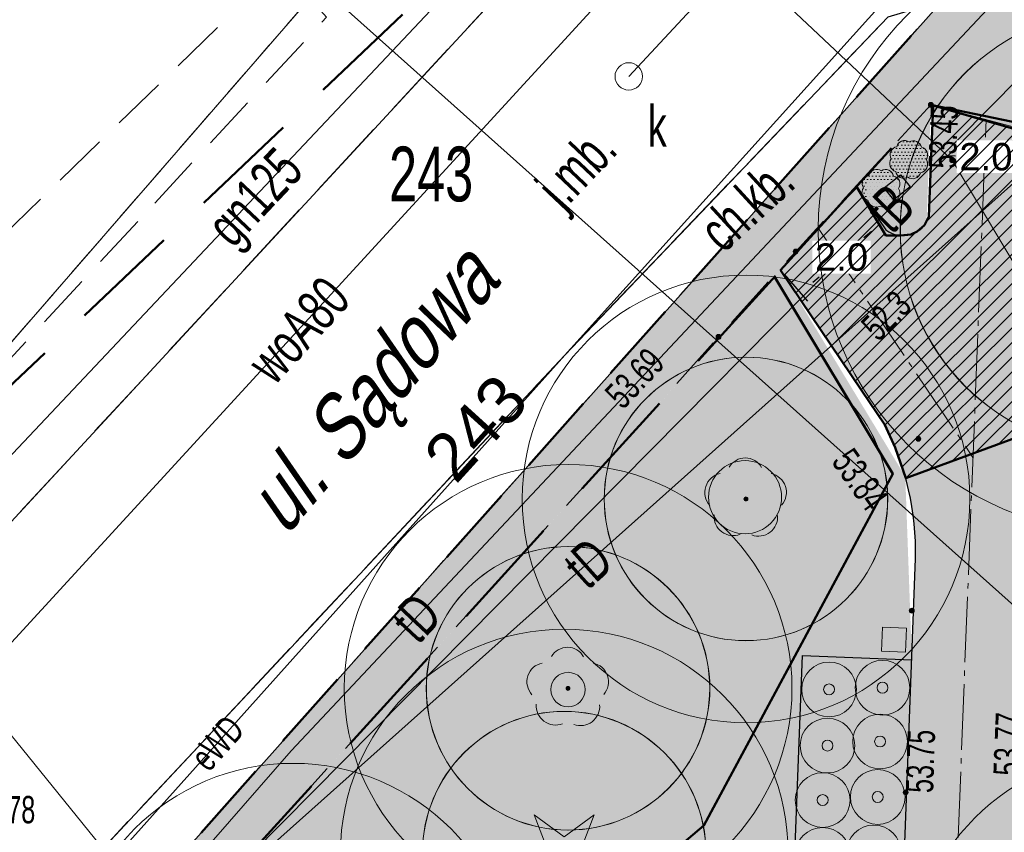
# Model space of a CAD drawing. Header units: metres. Extents: x 5507792 to 5507956, y 5948884 to 5948992.
# Tile 7 of 24: x 5507883 to 5507901, y 5948953 to 5948968. Entities that reach past the tile are written whole.
import ezdxf
from ezdxf.enums import TextEntityAlignment as Align

# ---------------------------------------------------------------- set-up
doc = ezdxf.new("R2010")
doc.units = ezdxf.units.M
for name, pattern in [('2', [0.9, 0.6, -0.3]), ('ACAD_ISO04W100', [30, 24, -3, 0, -3]), ('L_0_02', [0]), ('L_0_03', [1, 0.5, -0.5]), ('L_0_04', [1.5, 1, -0.5]), ('L_0_06', [2, 1.5, -0.5]), ('L_0_0C', [3, 2, -1])]:
    doc.linetypes.add(name, pattern=pattern)
doc.layers.get('0').update_dxf_attribs({"linetype": 'CONTINUOUS', "lineweight": 18})
doc.layers.add('0_legenda', color=7, linetype='CONTINUOUS', lineweight=5, true_color=0x000000)
for name, color, linetype, lineweight in [('1_granice_dzialek', 1, 'CONTINUOUS', 5), ('1_mala_arch', 5, 'CONTINUOUS', 5), ('1_nawierzchnie', 253, 'CONTINUOUS', 5), ('1_roslinnosc', 102, 'CONTINUOUS', 5), ('2_nawierzchnie_projektowane', 14, 'CONTINUOUS', 30), ('3_mala_arch', 18, 'CONTINUOUS', 5), ('3_rosliny_projektowane', 102, 'CONTINUOUS', 20), ('EGB_DzialkaEwidencyjna', 7, 'L_0_02', 18), ('EGB_KonturUzytkuGruntowego', 96, 'L_0_03', 18), ('GES_PrzewodElektroenergetyczny', 1, 'CONTINUOUS', 18), ('GES_PrzewodGazowy', 52, 'CONTINUOUS', 18), ('GES_PrzewodKanalizacyjny', 36, 'CONTINUOUS', 18), ('GES_PrzewodTelekomunikacyjny', 30, 'CONTINUOUS', 18), ('GES_PrzewodWodociagowy', 5, 'CONTINUOUS', 18), ('GES_Rzedna', 7, 'CONTINUOUS', 18), ('GES_UrzadzeniaSiecKanalizacyjna_P', 7, 'CONTINUOUS', 18), ('OT_Komunikacja', 7, 'CONTINUOUS', 18), ('OT_Rzedna', 7, 'CONTINUOUS', 18), ('OT_ZagospodarowanieTerenu', 7, 'CONTINUOUS', 18), ('OT_ZagospodarowanieTerenu_P', 7, 'CONTINUOUS', 18), ('OTKC', 7, 'CONTINUOUS', 13), ('OTKJ', 7, 'CONTINUOUS', 13), ('OTKK', 7, 'CONTINUOUS', 13), ('OTRS', 7, 'CONTINUOUS', 13), ('OTZG', 7, 'CONTINUOUS', 13), ('OTZK', 7, 'CONTINUOUS', 13), ('OTZL', 7, 'CONTINUOUS', 13), ('SUEP', 7, 'CONTINUOUS', 13), ('SUGP', 7, 'CONTINUOUS', 18), ('SUKP', 7, 'CONTINUOUS', 13), ('SUKS', 7, 'CONTINUOUS', 13), ('SUTP', 7, 'CONTINUOUS', 13), ('SUWP', 7, 'CONTINUOUS', 13), ('Zakres', 5, 'L_0_0C', 50)]:
    doc.layers.add(name, color=color, linetype=linetype, lineweight=lineweight)
doc.layers.add('994-Nazwa ulicy', color=7, linetype='CONTINUOUS')
doc.styles.get("Standard").update_dxf_attribs({"font": 'arial.ttf'})
doc.dimstyles.new('Copy(2) of Standard', dxfattribs={"dimtxt": 0.5, "dimasz": 0.3, "dimexe": 0.2, "dimexo": 0.1, "dimgap": 0.1, "dimtad": 0, "dimtih": 1, "dimtoh": 1, "dimdec": 1, "dimzin": 0, "dimdsep": 46, "dimtxsty": 'Standard', "dimcen": 0.02, "dimclrd": 5, "dimclre": 5, "dimclrt": 5, "dimadec": 0, "dimazin": 0, "dimtfac": 1, "dimtdec": 1, "dimtofl": 0, "dimtmove": 0, "dimatfit": 3, "dimfxl": 1, "dimtfill": 1, "dimtolj": 1, "dimtzin": 0, "dimarcsym": 2})
pattern_1 = [(45, (0, 0), (-0.0220970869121, 0.06629126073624), [0, -0.0625])]
pattern_2 = [(0, (0, 0), (0.03125, 0.0625), [0, -0.0625])]

# ---------------------------------------------------------------- blocks, each defined once
blk = doc.blocks.new('SUPS01_04')
at = {"linetype": 'Continuous', "lineweight": 13}
blk.add_hatch(color=0, dxfattribs=at).paths.add_polyline_path([(0, -0.091, 1), (0, 0.091, 1)])
at = {"color": 0, "linetype": 'Continuous', "lineweight": 13}
blk.add_circle((0, 0), 0.0906, dxfattribs=at)
blk = doc.blocks.new('SUKS')
at = {"color": 0, "linetype": 'Continuous', "lineweight": 18}
blk.add_circle((0, 0), 0.5, dxfattribs=at)
blk = doc.blocks.new('OTRS')
at = {"linetype": 'Continuous', "lineweight": 13}
blk.add_hatch(color=0, dxfattribs=at).paths.add_polyline_path([(0, -0.091, 1), (0, 0.091, 1)])
at = {"color": 0, "linetype": 'Continuous', "lineweight": 13}
blk.add_circle((0, 0), 0.0906, dxfattribs=at)
blk = doc.blocks.new('OTZG')
at = {"linetype": 'Continuous', "lineweight": 13}
blk.add_hatch(color=0, dxfattribs=at).paths.add_polyline_path([(0, -0.1, 1), (0, 0.1, 1)])
at = {"color": 0, "linetype": 'Continuous', "lineweight": 13, "flags": 128}
blk.add_lwpolyline([(0, -1.7), (-0.4, -0.6), (-1.6, -0.6), (-0.6, 0.1), (-1.1, 1.4), (0, 0.6), (1.1, 1.4), (0.6, 0.1), (1.5, -0.6), (0.4, -0.6), (0, -1.8)], close=True, dxfattribs=at)
at = {"color": 0, "linetype": 'Continuous', "lineweight": 13}
blk.add_circle((0, 0), 0.1, dxfattribs=at)
blk = doc.blocks.new('OTZL')
at = {"linetype": 'Continuous', "lineweight": 18}
blk.add_hatch(color=0, dxfattribs=at).paths.add_polyline_path([(0, -0.072, 1), (0, 0.072, 1)])
at = {"color": 0, "linetype": 'Continuous', "lineweight": 18}
blk.add_circle((0, 0), 0.0721, dxfattribs=at)
for centre, radius, start, end in [((-0.02, 0.82), 0.68, 29.5388, 149.6209), ((-0.8, 0.24), 0.7, 101.6336, 222.6141), ((0.78, 0.24), 0.7, 318.5035, 78.3664), ((-0.46, -0.64), 0.7, 175.1009, 291.5014), ((0.46, -0.66), 0.7, 249.444, 4.8991)]:
    blk.add_arc(centre, radius, start, end, dxfattribs=at)
blk = doc.blocks.new('kosz')
at = {"layer": '3_mala_arch', "linetype": 'Continuous', "true_color": 0xc7c8ca}
h = blk.add_hatch(color=9, dxfattribs=at)
h.dxf.hatch_style = 1
h.paths.add_polyline_path([(5507901.935, 5948944.737), (5507902.375, 5948944.737), (5507902.375, 5948944.297), (5507901.935, 5948944.297)])
at = {"layer": '3_mala_arch', "linetype": 'Continuous'}
blk.add_lwpolyline([(5507901.935, 5948944.737), (5507902.375, 5948944.737), (5507902.375, 5948944.297), (5507901.935, 5948944.297)], close=True, dxfattribs=at)
blk = doc.blocks.new('anabelle')
at = {"layer": '3_rosliny_projektowane', "color": 152, "linetype": 'Continuous', "true_color": 0x2776bb}
for radius in [0.5, 0.1]:
    blk.add_circle((5507891.396, 5948943.565), radius, dxfattribs=at)
blk = doc.blocks.new('krzew mniejszy')
at = {"layer": '3_rosliny_projektowane', "color": 1, "linetype": 'Continuous'}
for radius in [0.5, 0.1]:
    blk.add_circle((5507907.6, 5948943.99), radius, dxfattribs=at)
blk = doc.blocks.new('*D64')
at = {"layer": '1_nawierzchnie', "color": 5, "linetype": 'Continuous', "lineweight": -2, "transparency": 16777216}
for p, q in [((5507898.533, 5948964.527), (5507898.96, 5948964.035)), ((5507898.603, 5948963.989), (5507898.466, 5948963.87)), ((5507897.009, 5948963.204), (5507897.437, 5948962.712)), ((5507897.532, 5948963.06), (5507897.648, 5948963.16))]:
    blk.add_line(p, q, dxfattribs=at)
at = {"layer": '1_nawierzchnie', "color": 5, "linetype": 'Continuous', "transparency": 16777216}
for points in [[(5507898.57, 5948964.027), (5507898.635, 5948963.951), (5507898.829, 5948964.186)], [(5507897.499, 5948963.097), (5507897.565, 5948963.022), (5507897.306, 5948962.863)]]:
    blk.add_solid(points, dxfattribs=at)
at = {"layer": '1_nawierzchnie', "color": 5, "linetype": 'Continuous', "lineweight": 5, "transparency": 16777216, "insert": (5507898.057, 5948963.515), "char_height": 0.5, "attachment_point": 5, "bg_fill": 3, "box_fill_scale": 1.1, "bg_fill_color": 256, "bg_fill_true_color": 13158600, "bg_fill_transparency": 0}
blk.add_mtext('\\A1;2.0', dxfattribs=at)
blk = doc.blocks.new('*D65')
at = {"layer": '1_nawierzchnie', "color": 5, "linetype": 'Continuous', "lineweight": -2, "transparency": 16777216}
for p, q in [((5507899.704, 5948965.541), (5507899.69, 5948965.187)), ((5507899.998, 5948965.375), (5507900.137, 5948965.37)), ((5507901.393, 5948965.322), (5507901.254, 5948965.327)), ((5507901.699, 5948965.464), (5507901.685, 5948965.111))]:
    blk.add_line(p, q, dxfattribs=at)
at = {"layer": '1_nawierzchnie', "color": 5, "linetype": 'Continuous', "transparency": 16777216}
for points in [[(5507900, 5948965.425), (5507899.996, 5948965.325), (5507899.698, 5948965.387)], [(5507901.395, 5948965.372), (5507901.391, 5948965.272), (5507901.693, 5948965.311)]]:
    blk.add_solid(points, dxfattribs=at)
at = {"layer": '1_nawierzchnie', "color": 5, "linetype": 'Continuous', "lineweight": 5, "transparency": 16777216, "insert": (5507900.695, 5948965.349), "char_height": 0.5, "attachment_point": 5, "bg_fill": 3, "box_fill_scale": 1.1, "bg_fill_color": 256, "bg_fill_true_color": 13158600, "bg_fill_transparency": 0}
blk.add_mtext('\\A1;2.0', dxfattribs=at)

msp = doc.modelspace()

# ---------------------------------------------------------------- hatches: boundary and pattern name
at = {"layer": '1_nawierzchnie', "linetype": 'Continuous', "ltscale": 0.5, "true_color": 0xc7c8ca}
h = msp.add_hatch(dxfattribs=at)
h.set_pattern_fill('DOTS', color=9, angle=45)
h.set_pattern_definition(pattern_1)
h.paths.add_polyline_path([(5507903.11, 5948967.65), (5507922.1, 5948948.91), (5507925.13, 5948949.798), (5507926.124, 5948948.877), (5507923.88, 5948948.02), (5507921.62, 5948947.38), (5507920.13, 5948948.78), (5507909.271, 5948959.643), (5507903.42, 5948965.52), (5507901.71, 5948965.76), (5507899.69, 5948966.3), (5507885.86, 5948951.092), (5507884.84, 5948949.97), (5507884.5, 5948947.7), (5507884.81, 5948945.49), (5507885.45, 5948944.94), (5507890.143, 5948936.413), (5507899.9, 5948919.427), (5507899.59, 5948919.1), (5507882.74, 5948948.94), (5507899.907, 5948968.211), (5507900.2, 5948968.3), (5507901.68, 5948968.21)])
at = {"layer": '1_nawierzchnie', "linetype": 'Continuous', "lineweight": 5, "ltscale": 0.5, "true_color": 0x58ba48}
h = msp.add_hatch(dxfattribs=at)
h.set_pattern_fill('GRASS', color=85, scale=0.5)
h.set_pattern_definition([(90, (0, 0), (-0.3535533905, 0.3535533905), [0.09375, -0.6133567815]), (45, (0, 0), (-0.353553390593, 0.353553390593), [0.09375, -0.40625]), (135, (0, 0), (-0.353553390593, -0.353553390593), [0.09375, -0.40625])])
h.paths.add_polyline_path([(5507900.746, 5948931.406), (5507900.427, 5948931.785), (5507900.719, 5948940.332), (5507900.916, 5948940.776), (5507901.625, 5948941.191), (5507902.772, 5948941.86), (5507903.646, 5948942.788), (5507905.628, 5948942.97), (5507908.712, 5948943.254), (5507909.641, 5948943.339), (5507910.244, 5948943.394), (5507901.234, 5948931.486)], flags=17)
h.paths.add_polyline_path([(5507901.71, 5948965.76), (5507903.42, 5948965.52), (5507913.763, 5948955.131), (5507916.865, 5948952.119), (5507914.204, 5948948.735), (5507913.22, 5948948.058), (5507911.59, 5948947.535), (5507905.597, 5948946.984), (5507905.155, 5948947.25), (5507904.945, 5948947.759), (5507904.039, 5948949.117), (5507901.328, 5948950.974), (5507901.23, 5948954.04)])
h.paths.add_polyline_path([(5507885.45, 5948944.94), (5507889.064, 5948945.339), (5507888.845, 5948947.327), (5507894.51, 5948947.953), (5507894.939, 5948948.715), (5507895.598, 5948949.541), (5507896.187, 5948950.081), (5507896.637, 5948950.409), (5507897.132, 5948950.702), (5507897.345, 5948956.24), (5507899.343, 5948956.163), (5507899.222, 5948959.51), (5507896.944, 5948963.28), (5507884.84, 5948949.97), (5507884.5, 5948947.7), (5507884.81, 5948945.49)])
h.paths.add_polyline_path([(5507886.37, 5948943.01), (5507889.284, 5948943.351), (5507889.504, 5948941.364), (5507891.563, 5948941.591), (5507893.677, 5948941.194), (5507896.127, 5948940.073), (5507896.815, 5948940.071), (5507897.341, 5948940.514), (5507898.472, 5948939.893), (5507898.676, 5948939.09), (5507898.59, 5948936.62), (5507898.274, 5948927.324), (5507895.659, 5948926.769), (5507894.622, 5948928.582)])
h.paths.add_polyline_path([(5507898.332, 5948964.807), (5507899.569, 5948962.987), (5507899.69, 5948966.3)])
h.paths.add_polyline_path([(5507918.275, 5948950.669), (5507917.091, 5948949.106), (5507917.095, 5948948.873), (5507917.217, 5948948.627), (5507917.395, 5948948.501), (5507917.55, 5948948.465), (5507919.859, 5948949.056)])
h.paths.add_polyline_path([(5507917.38, 5948946.31), (5507921.218, 5948947.279), (5507921.962, 5948947.477), (5507923.88, 5948948.02), (5507926.124, 5948948.877), (5507927.039, 5948948.009), (5507899.9, 5948919.427), (5507898.659, 5948921.556), (5507902.085, 5948929.298), (5507903.671, 5948931.391), (5507905.265, 5948930.183), (5507910.843, 5948937.545), (5507909.249, 5948938.753), (5507911.212, 5948941.344), (5507912.408, 5948942.922), (5507913.095, 5948943.106), (5507913.587, 5948942.915), (5507913.83, 5948942.71), (5507915.6, 5948940.94), (5507919.07, 5948944.48)])
at = {"layer": '1_nawierzchnie', "linetype": 'Continuous', "true_color": 0xdfc69b}
h = msp.add_hatch(dxfattribs=at)
h.set_pattern_fill('DOTS', color=31, angle=45)
h.set_pattern_definition(pattern_1)
h.paths.add_polyline_path([(5507897.42, 5948923.69), (5507898.66, 5948921.558), (5507902.085, 5948929.298), (5507903.671, 5948931.391), (5507909.249, 5948938.753), (5507912.408, 5948942.922), (5507912.667, 5948943.056), (5507912.978, 5948943.111), (5507913.162, 5948943.097), (5507913.392, 5948943.028), (5507913.587, 5948942.915), (5507913.83, 5948942.71), (5507917.33, 5948946.3), (5507921.62, 5948947.38), (5507919.859, 5948949.056), (5507917.55, 5948948.465), (5507917.333, 5948948.533), (5507917.204, 5948948.641), (5507917.108, 5948948.818), (5507917.087, 5948948.963), (5507917.121, 5948949.146), (5507918.295, 5948950.694), (5507916.865, 5948952.119), (5507914.485, 5948949.002), (5507914.061, 5948948.614), (5507913.838, 5948948.409), (5507913.351, 5948948.129), (5507913.019, 5948947.959), (5507912.529, 5948947.76), (5507911.972, 5948947.603), (5507911.59, 5948947.535), (5507905.691, 5948946.993), (5507905.381, 5948947.033), (5507905.202, 5948947.178), (5507905.15, 5948947.265), (5507900.678, 5948946.072), (5507900.949, 5948945.73), (5507901.109, 5948945.461), (5507901.199, 5948945.267), (5507901.268, 5948945.065), (5507901.316, 5948944.835), (5507901.324, 5948944.603), (5507901.269, 5948944.352), (5507901.115, 5948944.126), (5507900.981, 5948944.033), (5507900.768, 5948943.968), (5507900.522, 5948943.966), (5507900.289, 5948944.014), (5507899.969, 5948944.143), (5507899.621, 5948944.361), (5507899.531, 5948944.432), (5507897.88, 5948940.263), (5507898.192, 5948940.13), (5507898.385, 5948939.986), (5507898.472, 5948939.893), (5507898.652, 5948939.552), (5507898.686, 5948939.392), (5507900.719, 5948940.332), (5507900.775, 5948940.626), (5507900.978, 5948940.847), (5507901.141, 5948940.987), (5507901.299, 5948941.075), (5507902.277, 5948941.515), (5507902.634, 5948941.885), (5507903.178, 5948942.227), (5507903.646, 5948942.788), (5507903.867, 5948943.134), (5507904.227, 5948943.924), (5507904.452, 5948944.543), (5507904.725, 5948944.791), (5507905.264, 5948944.949), (5507910.872, 5948945.461), (5507911.223, 5948945.267), (5507911.326, 5948944.963), (5507911.271, 5948944.735), (5507901.234, 5948931.486), (5507898.212, 5948925.481)])
h.paths.add_polyline_path([(5507898.686, 5948939.392), (5507900.719, 5948940.332), (5507900.427, 5948931.785), (5507900.475, 5948931.646), (5507900.622, 5948931.473), (5507900.746, 5948931.406), (5507900.919, 5948931.375), (5507901.234, 5948931.486), (5507898.212, 5948925.481)], flags=17)
h.paths.add_polyline_path([(5507899.531, 5948944.432), (5507897.88, 5948940.263), (5507897.607, 5948940.381), (5507896.926, 5948940.758), (5507896.694, 5948940.918), (5507896.115, 5948941.401), (5507895.789, 5948941.741), (5507895.431, 5948942.193), (5507895.156, 5948942.619), (5507894.995, 5948942.918), (5507894.838, 5948943.257), (5507894.652, 5948943.541), (5507894.46, 5948943.702), (5507894.124, 5948943.84), (5507893.899, 5948943.861), (5507886.36, 5948943.028), (5507885.45, 5948944.94), (5507893.419, 5948945.82), (5507894.529, 5948945.943), (5507894.968, 5948946.007), (5507895.219, 5948946.136), (5507895.459, 5948946.377), (5507895.552, 5948946.541), (5507895.746, 5948947.121), (5507896.03, 5948947.695), (5507896.528, 5948948.385), (5507896.966, 5948948.822), (5507897.649, 5948949.312), (5507898.343, 5948949.643), (5507898.647, 5948949.745), (5507898.939, 5948950), (5507899.1, 5948950.305), (5507899.133, 5948950.7), (5507899.408, 5948958.014), (5507899.393, 5948958.558), (5507899.368, 5948958.797), (5507899.192, 5948959.612), (5507898.968, 5948960.207), (5507898.849, 5948960.454), (5507896.944, 5948963.28), (5507898.332, 5948964.807), (5507898.868, 5948964.017), (5507899.064, 5948963.923), (5507899.178, 5948963.91), (5507899.325, 5948963.932), (5507899.479, 5948964.011), (5507899.57, 5948964.1), (5507899.654, 5948964.259), (5507899.732, 5948966.289), (5507901.71, 5948965.76), (5507901.162, 5948951.426), (5507901.25, 5948951.111), (5507901.395, 5948950.886), (5507901.686, 5948950.651), (5507902.079, 5948950.504), (5507902.53, 5948950.29), (5507902.987, 5948950.019), (5507903.431, 5948949.694), (5507903.814, 5948949.351), (5507904.379, 5948948.704), (5507904.711, 5948948.204), (5507904.972, 5948947.703), (5507905.155, 5948947.25), (5507900.683, 5948946.065), (5507900.433, 5948946.308), (5507900.144, 5948946.526), (5507899.803, 5948946.708), (5507899.555, 5948946.792), (5507899.192, 5948946.827), (5507898.917, 5948946.753), (5507898.701, 5948946.563), (5507898.608, 5948946.356), (5507898.587, 5948945.961), (5507898.703, 5948945.529), (5507898.89, 5948945.161), (5507899.156, 5948944.797), (5507899.337, 5948944.605)])
at = {"layer": '1_roslinnosc', "linetype": 'Continuous'}
h = msp.add_hatch(dxfattribs=at)
h.set_pattern_fill('DOTS', color=256)
h.set_pattern_definition(pattern_2)
edge = h.paths.add_edge_path()
edge.add_arc((5507899.483, 5948965.381), 0.149, 327.2385, 437.2385)
edge.add_arc((5507899.37, 5948965.496), 0.149, 11.7156, 121.7156)
edge.add_arc((5507899.209, 5948965.499), 0.149, 56.1927, 166.1927)
edge.add_arc((5507899.092, 5948965.388), 0.149, 100.6698, 210.6698)
edge.add_arc((5507899.086, 5948965.227), 0.149, 145.1469, 255.1469)
edge.add_arc((5507899.195, 5948965.109), 0.149, 189.624, 299.624)
edge.add_arc((5507899.356, 5948965.1), 0.149, 234.1011, 344.1011)
edge.add_arc((5507899.469, 5948965.218), 0.162, 280.6698, 390.6698)
h = msp.add_hatch(dxfattribs=at)
h.set_pattern_fill('DOTS', color=256)
h.set_pattern_definition(pattern_2)
edge = h.paths.add_edge_path()
edge.add_arc((5507898.976, 5948964.854), 0.149, 327.2385, 437.2385)
edge.add_arc((5507898.863, 5948964.969), 0.149, 11.7156, 121.7156)
edge.add_arc((5507898.702, 5948964.972), 0.149, 56.1927, 166.1927)
edge.add_arc((5507898.585, 5948964.861), 0.149, 100.6698, 210.6698)
edge.add_arc((5507898.58, 5948964.7), 0.149, 145.1469, 255.1469)
edge.add_arc((5507898.688, 5948964.581), 0.149, 189.624, 299.624)
edge.add_arc((5507898.849, 5948964.573), 0.149, 234.1011, 344.1011)
edge.add_arc((5507898.962, 5948964.691), 0.162, 280.6698, 390.6698)
at = {"layer": '2_nawierzchnie_projektowane', "linetype": 'Continuous', "lineweight": 5, "true_color": 0xb69f8b}
h = msp.add_hatch(dxfattribs=at)
h.set_pattern_fill('EARTH', color=253, scale=2.5, angle=45)
h.set_pattern_definition([(45, (0, 0), (0, 0.883883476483), [0.625, -0.625]), (45, (-0.1657, 0.1657), (0, 0.883883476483), [0.625, -0.625]), (45, (-0.33146, 0.33146), (0, 0.883883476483), [0.625, -0.625]), (135, (-0.33146, 0.44194), (-0.883883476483, 6e-17), [0.625, -0.625]), (135, (-0.1657, 0.6077), (-0.883883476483, 6e-17), [0.625, -0.625]), (135, (0, 0.7734), (-0.883883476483, 6e-17), [0.625, -0.625])])
h.paths.add_polyline_path([(5507889.284, 5948943.351), (5507893.899, 5948943.861), (5507894.46, 5948943.702), (5507894.838, 5948943.257), (5507895.141, 5948942.644), (5507895.743, 5948941.716), (5507896.115, 5948941.401), (5507896.709, 5948940.951), (5507897.341, 5948940.514), (5507897.141, 5948940.267), (5507896.815, 5948940.071), (5507896.474, 5948940.011), (5507896.127, 5948940.073), (5507895.35, 5948940.517), (5507894.813, 5948940.773), (5507893.938, 5948941.111), (5507892.812, 5948941.413), (5507891.872, 5948941.562), (5507891.563, 5948941.591), (5507889.504, 5948941.364)])
h.paths.add_polyline_path([(5507889.064, 5948945.339), (5507888.845, 5948947.327), (5507894.51, 5948947.953), (5507894.868, 5948948.606), (5507895.504, 5948949.44), (5507896.081, 5948949.994), (5507896.898, 5948950.572), (5507897.132, 5948950.702), (5507897.345, 5948956.24), (5507899.338, 5948956.165), (5507899.124, 5948950.453), (5507899.017, 5948950.118), (5507898.939, 5948950), (5507898.778, 5948949.835), (5507898.647, 5948949.745), (5507898.107, 5948949.547), (5507897.744, 5948949.367), (5507897.222, 5948949.044), (5507896.751, 5948948.622), (5507896.381, 5948948.209), (5507895.929, 5948947.513), (5507895.749, 5948947.13), (5507895.62, 5948946.777), (5507895.494, 5948946.431), (5507895.283, 5948946.185), (5507895.053, 5948946.041), (5507894.885, 5948945.982)])
h.paths.add_polyline_path([(5507895.659, 5948926.769), (5507898.274, 5948927.324), (5507898.212, 5948925.481), (5507897.42, 5948923.69)])
h.paths.add_polyline_path([(5507903.671, 5948931.391), (5507909.249, 5948938.753), (5507910.843, 5948937.545), (5507905.265, 5948930.183)])
h.paths.add_polyline_path([(5507903.646, 5948942.788), (5507903.995, 5948943.373), (5507904.173, 5948943.777), (5507904.26, 5948944.201), (5507904.463, 5948944.549), (5507904.779, 5948944.78), (5507905.264, 5948944.949), (5507910.872, 5948945.461), (5507911.148, 5948945.345), (5507911.264, 5948945.204), (5507911.271, 5948944.735), (5507910.256, 5948943.396)])
edge = h.paths.add_edge_path()
edge.add_ellipse((5507899.952, 5948945.395), major_axis=(-1.163, 1.269), ratio=0.576271, start_angle=0, end_angle=360)

# ---------------------------------------------------------------- linework, layer by layer
at = {"layer": '0_legenda', "color": 32, "linetype": 'Continuous', "lineweight": 20, "true_color": 0xcd6928}
for centre, radius in [((5507896.295, 5948959.132), 0.668), ((5507893.061, 5948955.618), 0.315)]:
    msp.add_circle(centre, radius, dxfattribs=at)
at = {"layer": '1_granice_dzialek', "color": 1, "linetype": '2', "lineweight": 50, "ltscale": 2.5}
msp.add_lwpolyline([(5507882.74, 5948948.94), (5507899.59, 5948919.1), (5507927.05, 5948948.02), (5507902.32, 5948970.92)], close=True, dxfattribs=at)
at = {"layer": '1_mala_arch', "color": 6, "linetype": '2', "lineweight": 50, "ltscale": 3.5}
msp.add_lwpolyline([(5507899.9, 5948919.427), (5507897.42, 5948923.69), (5507894.591, 5948928.552), (5507886.37, 5948943.01), (5507885.45, 5948944.94), (5507884.81, 5948945.49), (5507884.5, 5948947.7), (5507884.84, 5948949.97), (5507899.69, 5948966.3), (5507903.42, 5948965.52), (5507921.62, 5948947.38), (5507923.88, 5948948.02), (5507926.124, 5948948.877), (5507927.05, 5948948.02), (5507899.9, 5948919.427)], dxfattribs=at)
at = {"layer": '1_nawierzchnie', "color": 18, "linetype": 'Continuous', "lineweight": 30, "true_color": 0x000000}
msp.add_lwpolyline([(5507898.836, 5948964.786), (5507899.135, 5948965.023), (5507899.31, 5948964.801), (5507899.011, 5948964.565)], close=True, dxfattribs=at)
at = {"layer": '1_roslinnosc', "linetype": 'Continuous'}
for points in [[(5507899.608, 5948965.301, 0.520567), (5507899.516, 5948965.526, 0.520567), (5507899.292, 5948965.623, 0.520567), (5507899.065, 5948965.535, 0.520567), (5507898.964, 5948965.312, 0.520567), (5507899.048, 5948965.084, 0.520567), (5507899.268, 5948964.979, 0.520567), (5507899.499, 5948965.059, 0.520567)], [(5507899.101, 5948964.774, 0.520567), (5507899.009, 5948964.999, 0.520567), (5507898.785, 5948965.096, 0.520567), (5507898.558, 5948965.008, 0.520567), (5507898.457, 5948964.785, 0.520567), (5507898.541, 5948964.557, 0.520567), (5507898.762, 5948964.452, 0.520567), (5507898.992, 5948964.532, 0.520567)]]:
    msp.add_lwpolyline(points, format="xyb", close=True, dxfattribs=at)
for centre, radius in [((5507903.17, 5948964.02), 4.041), ((5507896.31, 5948959.1), 2.589), ((5507896.313, 5948959.101), 2.589), ((5507893.06, 5948955.64), 2.589), ((5507893.063, 5948955.641), 2.589), ((5507892.99, 5948952.63), 2.589), ((5507892.993, 5948952.631), 2.589)]:
    msp.add_circle(centre, radius, dxfattribs=at)
at = {"layer": '1_roslinnosc', "color": 52, "linetype": 'Continuous', "true_color": 0xc8c92d}
for centre in [(5507893.063, 5948955.641), (5507892.993, 5948952.631), (5507903.383, 5948950.381), (5507888.033, 5948950.181)]:
    msp.add_circle(centre, 4.089, dxfattribs=at)
at = {"layer": '2_nawierzchnie_projektowane', "linetype": 'Continuous'}
for points in [[(5507899.654, 5948964.259), (5507899.732, 5948966.289)], [(5507898.332, 5948964.807), (5507898.868, 5948964.017)], [(5507896.943, 5948963.281), (5507898.849, 5948960.454)], [(5507899.121, 5948950.382), (5507899.408, 5948958.014)], [(5507897.132, 5948950.702), (5507897.345, 5948956.24), (5507899.343, 5948956.163)]]:
    msp.add_lwpolyline(points, dxfattribs=at)
at = {"layer": '2_nawierzchnie_projektowane', "color": 251, "linetype": 'ACAD_ISO04W100', "lineweight": 9, "ltscale": 0.05, "true_color": 0x636466}
for points in [[(5507900, 5948948.122), (5507900.7, 5948966.03)], [(5507897.636, 5948964.041), (5507900.459, 5948959.856)]]:
    msp.add_lwpolyline(points, dxfattribs=at)
at = {"layer": '2_nawierzchnie_projektowane', "linetype": 'Continuous'}
for centre, radius, start, end in [((5507899.178, 5948964.41), 0.5, 231.7748, 342.4476), ((5507894.409, 5948958.154), 5, 358.3961, 27.3894)]:
    msp.add_arc(centre, radius, start, end, dxfattribs=at)
at = {"layer": 'EGB_DzialkaEwidencyjna', "linetype": 'CONTINUOUS', "lineweight": 18}
for p, q in [((5507895.7, 5948976.72), (5507875.97, 5948953.99)), ((5507875.97, 5948953.99), (5507895.7, 5948976.72)), ((5507882.74, 5948948.94), (5507902.32, 5948970.92)), ((5507902.32, 5948970.92), (5507882.74, 5948948.94))]:
    msp.add_line(p, q, dxfattribs=at)
at = {"layer": 'EGB_KonturUzytkuGruntowego', "color": 96, "linetype": 'L_0_03', "lineweight": 18, "flags": 128}
for points in [[(5507848.216, 5948986.653), (5507875.32, 5948961.51), (5507883.61, 5948970.39), (5507860.733, 5948991.6), (5507879.143, 5948991.6), (5507895.7, 5948976.72), (5507875.97, 5948953.99), (5507856, 5948974.89), (5507848.144, 5948982.381)], [(5507848.144, 5948982.381), (5507856, 5948974.89), (5507875.97, 5948953.99), (5507895.7, 5948976.72), (5507902.32, 5948970.92), (5507882.74, 5948948.94), (5507899.59, 5948919.1), (5507915.01, 5948894.29), (5507920.01, 5948887.7), (5507922.562, 5948885), (5507895.414, 5948885), (5507874.09, 5948925.56), (5507864.89, 5948942.39), (5507849.46, 5948961.95), (5507847.825, 5948963.462)]]:
    msp.add_lwpolyline(points, close=True, dxfattribs=at)
at = {"layer": 'GES_PrzewodElektroenergetyczny', "color": 1, "linetype": 'Continuous', "lineweight": 18, "flags": 128}
for points in [[(5507893, 5948961.73), (5507903.54, 5948973.41), (5507928.02, 5948950.28), (5507945.59, 5948933.49)], [(5507883.07, 5948969.32), (5507883.65, 5948969.31), (5507883.98, 5948969.42), (5507884.3, 5948969.82), (5507885.12, 5948970.94), (5507885.36, 5948971.05), (5507885.61, 5948971.03), (5507887.74, 5948969.18), (5507903.15, 5948955.42), (5507914.38, 5948944.49), (5507914.36, 5948944.27), (5507913.32, 5948943.13), (5507913.37, 5948942.87), (5507915.27, 5948941.1)], [(5507893, 5948961.73), (5507882.43, 5948949.93), (5507880.95, 5948947.54), (5507881.66, 5948943.47), (5507869.68, 5948936.58), (5507860.72, 5948927.58), (5507847.002, 5948914.712)]]:
    msp.add_lwpolyline(points, dxfattribs=at)
at = {"layer": 'GES_PrzewodGazowy', "color": 52, "linetype": 'Continuous', "lineweight": 18, "flags": 128}
for points in [[(5507893.66, 5948971.33), (5507878.89, 5948955.67), (5507878.2, 5948954.94)], [(5507893.66, 5948971.33), (5507900.08, 5948965.29), (5507901.52, 5948962.88), (5507901.72, 5948921.53), (5507908.65, 5948909.51), (5507915.7, 5948897.28), (5507912.35, 5948895.36), (5507918.322, 5948885)]]:
    msp.add_lwpolyline(points, dxfattribs=at)
at = {"layer": 'GES_PrzewodKanalizacyjny', "color": 36, "linetype": 'Continuous', "lineweight": 18, "flags": 128}
msp.add_lwpolyline([(5507906.16, 5948979.71), (5507894.17, 5948966.82)], dxfattribs=at)
at = {"layer": 'GES_PrzewodTelekomunikacyjny', "color": 30, "linetype": 'Continuous', "lineweight": 18, "flags": 128}
for points in [[(5507944.78, 5948945.78), (5507910.96, 5948977.75), (5507905.25, 5948970.79), (5507886.72, 5948952.05)], [(5507882.57, 5948948.28), (5507888, 5948954.5), (5507909.33, 5948977.22), (5507911.49, 5948975.32)], [(5507903.07, 5948966.54), (5507902.79, 5948966.29), (5507885.83, 5948951.15)], [(5507879.81, 5948958.58), (5507885.83, 5948951.15)]]:
    msp.add_lwpolyline(points, dxfattribs=at)
at = {"layer": 'GES_PrzewodWodociagowy', "color": 5, "linetype": 'Continuous', "lineweight": 18, "flags": 128}
msp.add_lwpolyline([(5507875.64, 5948948.58), (5507907.98, 5948983.82)], dxfattribs=at)
at = {"layer": 'OT_Komunikacja', "color": 7, "linetype": 'L_0_06', "lineweight": 18, "flags": 128}
msp.add_lwpolyline([(5507955.813, 5948925.142), (5507955.18, 5948924.54), (5507945.54, 5948933.77), (5507943.48, 5948935.62), (5507941.38, 5948937.57), (5507928.04, 5948950.65), (5507922.1, 5948948.91), (5507903.11, 5948967.65), (5507901.68, 5948968.21), (5507900.2, 5948968.3), (5507898.91, 5948967.91), (5507893, 5948961.73), (5507881.75, 5948949.71), (5507876.46, 5948953.58), (5507877.73, 5948953.94), (5507879.23, 5948954.73), (5507897.95, 5948974.98), (5507898.69, 5948975.82), (5507899.06, 5948976.82), (5507899.34, 5948978.03), (5507899.3, 5948979.24), (5507898.85, 5948980.51), (5507902.01, 5948983), (5507902.68, 5948982.65), (5507903.47, 5948982.35), (5507904.27, 5948982.3), (5507905.13, 5948982.6), (5507906.24, 5948983.83), (5507910.02, 5948979.91), (5507909.52, 5948979.14), (5507909.28, 5948978.69), (5507909.18, 5948978.12), (5507909.16, 5948977.61), (5507909.29, 5948977.09), (5507909.65, 5948976.14), (5507909.98, 5948975.54), (5507910.08, 5948975.42), (5507925.81, 5948960.39), (5507949.43, 5948937.76), (5507955.831, 5948931.665)], close=True, dxfattribs=at)
at = {"layer": 'OT_Komunikacja', "color": 7, "linetype": 'Continuous', "lineweight": 25, "flags": 128}
for points in [[(5507876.46, 5948953.58), (5507877.73, 5948953.94), (5507879.23, 5948954.73), (5507897.95, 5948974.98)], [(5507893, 5948961.73), (5507898.91, 5948967.91), (5507900.2, 5948968.3), (5507901.68, 5948968.21), (5507903.11, 5948967.65), (5507922.1, 5948948.91), (5507928.04, 5948950.65), (5507941.38, 5948937.57)], [(5507920.49, 5948887.71), (5507918.77, 5948886.47), (5507915.54, 5948886.02), (5507912.99, 5948887.42), (5507911.39, 5948889.73), (5507909.1, 5948893.3), (5507884.99, 5948935.81), (5507884.75, 5948936.77), (5507882.66, 5948939.94), (5507880.71, 5948943.43), (5507880.12, 5948946.39), (5507880.47, 5948947.45), (5507881.75, 5948949.71), (5507893, 5948961.73)]]:
    msp.add_lwpolyline(points, dxfattribs=at)
at = {"layer": 'OT_Komunikacja', "color": 7, "linetype": 'L_0_04', "lineweight": 18, "flags": 128}
msp.add_lwpolyline([(5507938.73, 5948935.45), (5507939.64, 5948937.07), (5507927.95, 5948948.22), (5507927.15, 5948949.25), (5507923.88, 5948948.02), (5507920.13, 5948948.78), (5507917.99, 5948950.96), (5507916.82, 5948952.06), (5507903.42, 5948965.52), (5507901.71, 5948965.76), (5507899.69, 5948966.3), (5507897.22, 5948963.62), (5507895.81, 5948962.06), (5507894.53, 5948960.63), (5507884.84, 5948949.97), (5507884.5, 5948947.7), (5507881.75, 5948949.71), (5507893, 5948961.73), (5507898.91, 5948967.91), (5507900.2, 5948968.3), (5507901.68, 5948968.21), (5507903.11, 5948967.65), (5507922.1, 5948948.91), (5507928.04, 5948950.65), (5507941.38, 5948937.57), (5507943.48, 5948935.62), (5507945.54, 5948933.77), (5507943.96, 5948933.07), (5507941.92, 5948932.26)], close=True, dxfattribs=at)
at = {"layer": 'OT_Rzedna', "color": 7}
for p in [(5507897.22, 5948963.62), (5507895.81, 5948962.06), (5507899.46, 5948960.2)]:
    msp.add_point(p, dxfattribs=at)
at = {"layer": 'OT_ZagospodarowanieTerenu', "color": 7, "linetype": 'L_0_04', "lineweight": 18, "flags": 128}
msp.add_lwpolyline([(5507885.2, 5948964.17), (5507878.63, 5948957.1), (5507876.35, 5948957.53), (5507873.75, 5948958.37), (5507871.69, 5948959.39), (5507869.69, 5948960.54), (5507870.94, 5948960.74), (5507876.09, 5948958.76), (5507880.17, 5948961.42), (5507887.82, 5948968.84), (5507888.65, 5948967.9)], close=True, dxfattribs=at)
at = {"layer": 'OTKC', "color": 7, "linetype": 'L_0_04', "lineweight": 18, "flags": 128}
msp.add_lwpolyline([(5507938.73, 5948935.45), (5507939.64, 5948937.07), (5507927.95, 5948948.22), (5507927.15, 5948949.25), (5507923.88, 5948948.02), (5507920.13, 5948948.78), (5507917.99, 5948950.96), (5507916.82, 5948952.06), (5507903.42, 5948965.52), (5507901.71, 5948965.76), (5507899.69, 5948966.3), (5507897.22, 5948963.62), (5507895.81, 5948962.06), (5507894.53, 5948960.63), (5507884.84, 5948949.97), (5507884.5, 5948947.7), (5507881.75, 5948949.71), (5507893, 5948961.73), (5507898.91, 5948967.91), (5507900.2, 5948968.3), (5507901.68, 5948968.21), (5507903.11, 5948967.65), (5507922.1, 5948948.91), (5507928.04, 5948950.65), (5507941.38, 5948937.57), (5507943.48, 5948935.62), (5507945.54, 5948933.77), (5507943.96, 5948933.07), (5507941.92, 5948932.26)], close=True, dxfattribs=at)
at = {"layer": 'OTKJ', "color": 7, "linetype": 'L_0_06', "lineweight": 18, "flags": 128}
msp.add_lwpolyline([(5507955.813, 5948925.142), (5507955.18, 5948924.54), (5507945.54, 5948933.77), (5507943.48, 5948935.62), (5507941.38, 5948937.57), (5507928.04, 5948950.65), (5507922.1, 5948948.91), (5507903.11, 5948967.65), (5507901.68, 5948968.21), (5507900.2, 5948968.3), (5507898.91, 5948967.91), (5507893, 5948961.73), (5507881.75, 5948949.71), (5507876.46, 5948953.58), (5507877.73, 5948953.94), (5507879.23, 5948954.73), (5507897.95, 5948974.98), (5507898.69, 5948975.82), (5507899.06, 5948976.82), (5507899.34, 5948978.03), (5507899.3, 5948979.24), (5507898.85, 5948980.51), (5507902.01, 5948983), (5507902.68, 5948982.65), (5507903.47, 5948982.35), (5507904.27, 5948982.3), (5507905.13, 5948982.6), (5507906.24, 5948983.83), (5507910.02, 5948979.91), (5507909.52, 5948979.14), (5507909.28, 5948978.69), (5507909.18, 5948978.12), (5507909.16, 5948977.61), (5507909.29, 5948977.09), (5507909.65, 5948976.14), (5507909.98, 5948975.54), (5507910.08, 5948975.42), (5507925.81, 5948960.39), (5507949.43, 5948937.76), (5507955.831, 5948931.665)], close=True, dxfattribs=at)
at = {"layer": 'OTKK', "color": 7, "linetype": 'Continuous', "lineweight": 25, "flags": 128}
for points in [[(5507876.46, 5948953.58), (5507877.73, 5948953.94), (5507879.23, 5948954.73), (5507897.95, 5948974.98)], [(5507893, 5948961.73), (5507898.91, 5948967.91), (5507900.2, 5948968.3), (5507901.68, 5948968.21), (5507903.11, 5948967.65), (5507922.1, 5948948.91), (5507928.04, 5948950.65), (5507941.38, 5948937.57)], [(5507920.49, 5948887.71), (5507918.77, 5948886.47), (5507915.54, 5948886.02), (5507912.99, 5948887.42), (5507911.39, 5948889.73), (5507909.1, 5948893.3), (5507884.99, 5948935.81), (5507884.75, 5948936.77), (5507882.66, 5948939.94), (5507880.71, 5948943.43), (5507880.12, 5948946.39), (5507880.47, 5948947.45), (5507881.75, 5948949.71), (5507893, 5948961.73)]]:
    msp.add_lwpolyline(points, dxfattribs=at)
at = {"layer": 'OTZK', "color": 7, "linetype": 'L_0_04', "lineweight": 18, "flags": 128}
msp.add_lwpolyline([(5507885.2, 5948964.17), (5507878.63, 5948957.1), (5507876.35, 5948957.53), (5507873.75, 5948958.37), (5507871.69, 5948959.39), (5507869.69, 5948960.54), (5507870.94, 5948960.74), (5507876.09, 5948958.76), (5507880.17, 5948961.42), (5507887.82, 5948968.84), (5507888.65, 5948967.9)], close=True, dxfattribs=at)
at = {"layer": 'SUEP', "color": 1, "linetype": 'Continuous', "lineweight": 18, "flags": 128}
for points in [[(5507893, 5948961.73), (5507903.54, 5948973.41), (5507928.02, 5948950.28), (5507945.59, 5948933.49)], [(5507883.07, 5948969.32), (5507883.65, 5948969.31), (5507883.98, 5948969.42), (5507884.3, 5948969.82), (5507885.12, 5948970.94), (5507885.36, 5948971.05), (5507885.61, 5948971.03), (5507887.74, 5948969.18), (5507903.15, 5948955.42), (5507914.38, 5948944.49), (5507914.36, 5948944.27), (5507913.32, 5948943.13), (5507913.37, 5948942.87), (5507915.27, 5948941.1)], [(5507893, 5948961.73), (5507882.43, 5948949.93), (5507880.95, 5948947.54), (5507881.66, 5948943.47), (5507869.68, 5948936.58), (5507860.72, 5948927.58), (5507847.002, 5948914.712)]]:
    msp.add_lwpolyline(points, dxfattribs=at)
at = {"layer": 'SUGP', "color": 52, "linetype": 'Continuous', "lineweight": 18, "flags": 128}
for points in [[(5507893.66, 5948971.33), (5507878.89, 5948955.67), (5507878.2, 5948954.94)], [(5507893.66, 5948971.33), (5507900.08, 5948965.29), (5507901.52, 5948962.88), (5507901.72, 5948921.53), (5507908.65, 5948909.51), (5507915.7, 5948897.28), (5507912.35, 5948895.36), (5507918.322, 5948885)]]:
    msp.add_lwpolyline(points, dxfattribs=at)
at = {"layer": 'SUKP', "color": 36, "linetype": 'Continuous', "lineweight": 18, "flags": 128}
msp.add_lwpolyline([(5507906.16, 5948979.71), (5507894.17, 5948966.82)], dxfattribs=at)
at = {"layer": 'SUTP', "color": 30, "linetype": 'Continuous', "lineweight": 18, "flags": 128}
for points in [[(5507944.78, 5948945.78), (5507910.96, 5948977.75), (5507905.25, 5948970.79), (5507886.72, 5948952.05)], [(5507882.57, 5948948.28), (5507888, 5948954.5), (5507909.33, 5948977.22), (5507911.49, 5948975.32)], [(5507903.07, 5948966.54), (5507902.79, 5948966.29), (5507885.83, 5948951.15)], [(5507879.81, 5948958.58), (5507885.83, 5948951.15)]]:
    msp.add_lwpolyline(points, dxfattribs=at)
at = {"layer": 'SUWP', "color": 5, "linetype": 'Continuous', "lineweight": 18, "flags": 128}
msp.add_lwpolyline([(5507875.64, 5948948.58), (5507907.98, 5948983.82)], dxfattribs=at)
at = {"layer": 'Zakres', "lineweight": 50, "flags": 128}
msp.add_lwpolyline([(5507908.68, 5948976.65), (5507943.34, 5948942.46), (5507896.16, 5948894.25), (5507893.22, 5948900.57), (5507868.37, 5948947.46), (5507905.06, 5948982.15)], close=True, dxfattribs=at)

# ---------------------------------------------------------------- block references
at = {"linetype": 'Continuous'}
for p in [(7.41, 12.087), (7.366, 11.104), (7.323, 10.091), (7.25, 9.078)]:
    msp.add_blockref('anabelle', p, dxfattribs=at)
at = {"layer": '2_nawierzchnie_projektowane', "linetype": 'Continuous', "rotation": 87.77023794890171}
msp.add_blockref('kosz', (11238044.022, 213769.941), dxfattribs=at)
at = {"layer": '2_nawierzchnie_projektowane', "linetype": 'Continuous'}
for p in [(-9.77, 11.63), (-9.799, 10.605), (-9.887, 9.609), (-9.887, 8.609)]:
    msp.add_blockref('krzew mniejszy', p, dxfattribs=at)
at = {"layer": 'GES_Rzedna', "color": 52, "linetype": 'Continuous', "xscale": 0.5, "yscale": 0.5, "zscale": 0.5}
msp.add_blockref('SUPS01_04', (5507900.08, 5948965.29), dxfattribs=at)
at = {"layer": 'GES_UrzadzeniaSiecKanalizacyjna_P', "color": 36, "linetype": 'Continuous', "xscale": 0.5, "yscale": 0.5, "zscale": 0.5}
msp.add_blockref('SUKS', (5507894.17, 5948966.82), dxfattribs=at)
at = {"layer": 'OT_Rzedna', "linetype": 'Continuous', "xscale": 0.5, "yscale": 0.5, "zscale": 0.5}
for p in [(5507899.69, 5948966.3), (5507899.23, 5948953.74)]:
    msp.add_blockref('OTRS', p, dxfattribs=at)
at = {"layer": 'OT_Rzedna', "color": 7, "linetype": 'Continuous', "xscale": 0.5, "yscale": 0.5, "zscale": 0.5}
for p in [(5507897.22, 5948963.62), (5507895.81, 5948962.06), (5507899.46, 5948960.2), (5507899.34, 5948957.06)]:
    msp.add_blockref('OTRS', p, dxfattribs=at)
at = {"layer": 'OT_ZagospodarowanieTerenu_P', "color": 96, "linetype": 'Continuous', "xscale": 0.5, "yscale": 0.5, "zscale": 0.5}
for name, p in [('OTZL', (5507896.31, 5948959.1)), ('OTZL', (5507893.06, 5948955.64)), ('OTZG', (5507892.99, 5948952.63))]:
    msp.add_blockref(name, p, dxfattribs=at)
at = {"layer": 'OTRS', "linetype": 'Continuous', "xscale": 0.5, "yscale": 0.5, "zscale": 0.5}
for p in [(5507899.69, 5948966.3), (5507899.23, 5948953.74)]:
    msp.add_blockref('OTRS', p, dxfattribs=at)
at = {"layer": 'OTZG', "color": 96, "linetype": 'Continuous', "xscale": 0.5, "yscale": 0.5, "zscale": 0.5}
msp.add_blockref('OTZG', (5507892.99, 5948952.63), dxfattribs=at)
at = {"layer": 'OTZL', "color": 96, "linetype": 'Continuous', "xscale": 0.5, "yscale": 0.5, "zscale": 0.5}
for p in [(5507896.31, 5948959.1), (5507893.06, 5948955.64)]:
    msp.add_blockref('OTZL', p, dxfattribs=at)
at = {"layer": 'SUKS', "color": 36, "linetype": 'Continuous', "xscale": 0.5, "yscale": 0.5, "zscale": 0.5}
msp.add_blockref('SUKS', (5507894.17, 5948966.82), dxfattribs=at)

# ---------------------------------------------------------------- texts
at = {"layer": '1_granice_dzialek', "linetype": 'Continuous', "insert": (5507890.362, 5948959.94), "char_height": 0.875, "attachment_point": 1, "rotation": 47.7104}
msp.add_mtext_dynamic_manual_height_columns('{\\C1;243}', width=3.73884, gutter_width=4.375, heights=[0], dxfattribs=at)
at = {"layer": '994-Nazwa ulicy', "color": 18, "linetype": 'Continuous', "lineweight": 25, "true_color": 0x000000, "oblique": 15, "width": 0.79}
msp.add_text('ul. Sądowa', height=1.117, rotation=49.6965, dxfattribs=at).set_placement((5507887.906, 5948958.399))
at = {"layer": 'EGB_DzialkaEwidencyjna', "color": 7, "lineweight": 20, "width": 0.66}
msp.add_text('243', height=1, dxfattribs=at).set_placement((5507889.79, 5948964.237), align=Align.BOTTOM_LEFT)
at = {"layer": 'GES_PrzewodElektroenergetyczny', "color": 1, "lineweight": 15, "width": 0.66}
msp.add_text('eWD', height=0.5, rotation=48.1, dxfattribs=at).set_placement((5507886.31, 5948954.26), align=Align.MIDDLE_LEFT)
at = {"layer": 'GES_PrzewodGazowy', "color": 52, "lineweight": 15, "width": 0.66}
msp.add_text('gn125', height=0.75, rotation=46.7, dxfattribs=at).set_placement((5507886.67, 5948963.92), align=Align.MIDDLE_LEFT)
at = {"layer": 'GES_PrzewodTelekomunikacyjny', "color": 30, "lineweight": 15, "width": 0.66}
for s, rotation, p in [('tB', 45.3, (5507898.71, 5948964.18)), ('tD', 41.8, (5507893.169, 5948957.701)), ('tD', 46.8, (5507890.05, 5948956.68))]:
    msp.add_text(s, height=0.75, rotation=rotation, dxfattribs=at).set_placement(p, align=Align.MIDDLE_LEFT)
at = {"layer": 'GES_PrzewodWodociagowy', "color": 5, "lineweight": 15, "width": 0.66}
msp.add_text('woA80', height=0.75, rotation=47.5, dxfattribs=at).set_placement((5507887.42, 5948961.41), align=Align.MIDDLE_LEFT)
at = {"layer": 'GES_Rzedna', "color": 30, "lineweight": 15, "width": 0.66}
msp.add_text('52.3', height=0.5, rotation=44.7, dxfattribs=at).set_placement((5507898.836, 5948961.852), align=Align.BOTTOM_LEFT)
at = {"layer": 'GES_UrzadzeniaSiecKanalizacyjna_P', "color": 36, "lineweight": 15, "width": 0.66}
msp.add_text('k', height=0.75, dxfattribs=at).set_placement((5507894.52, 5948965.31), align=Align.BOTTOM_LEFT)
at = {"layer": 'OT_Komunikacja', "color": 7, "lineweight": 15, "width": 0.66}
for s, rotation, p in [('j.mb.', 46.6, (5507893.132, 5948964.198)), ('ch.kb.', 42.6, (5507896.049, 5948963.406))]:
    msp.add_text(s, height=0.75, rotation=rotation, dxfattribs=at).set_placement(p, align=Align.BOTTOM_LEFT)
at = {"layer": 'OT_Rzedna', "color": 7, "lineweight": 15, "width": 0.66}
msp.add_text('53.45', height=0.5, rotation=87.8, dxfattribs=at).set_placement((5507899.69, 5948966.3), align=Align.TOP_RIGHT)
for s, rotation, p in [('53.69', -313.4, (5507893.7, 5948961.06)), ('53.84', -54.8, (5507898.27, 5948960.07)), ('53.75', 88.1, (5507899.23, 5948953.74)), ('53.78', -360, (5507882.175, 5948953.675))]:
    msp.add_text(s, height=0.5, rotation=rotation, dxfattribs=at).set_placement(p, align=Align.TOP_LEFT)
msp.add_text('53.77', height=0.5, rotation=87.7, dxfattribs=at).set_placement((5507901.48, 5948954.03), align=Align.BOTTOM_LEFT)

# ---------------------------------------------------------------- next in the draw order: dimensions: what is measured, and where the dimension line sits
at = {"layer": '1_nawierzchnie', "color": 5, "linetype": 'Continuous', "lineweight": 5}
dim = msp.add_aligned_dim(p1=(5507899.708, 5948965.64), p2=(5507901.703, 5948965.564), distance=-0.254, dimstyle='Copy(2) of Standard', dxfattribs=at)
dim.commit()
dim.dimension.update_dxf_attribs({"geometry": '*D65', "text_midpoint": (5507900.695, 5948965.349)})
dim = msp.add_linear_dim(base=(5507898.829, 5948964.186), p1=(5507896.944, 5948963.28), p2=(5507898.467, 5948964.603), angle=40.9679, dimstyle='Copy(2) of Standard', dxfattribs=at)
dim.commit()
dim.dimension.update_dxf_attribs({"geometry": '*D64', "text_midpoint": (5507898.057, 5948963.515), "dimtype": 161})

# ---------------------------------------------------------------- next in the draw order: hatches: boundary and pattern name
at = {"layer": '3_rosliny_projektowane', "lineweight": 9, "true_color": 0xb69f8b, "transparency": 33554687}
h = msp.add_hatch(dxfattribs=at)
h.set_pattern_fill('ANSI31', color=253, scale=0.06)
h.set_pattern_definition([(45, (0, 0), (-0.134703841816, 0.134703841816), [])])
h.paths.add_polyline_path([(5507885.45, 5948944.94), (5507886.37, 5948943.01), (5507889.284, 5948943.351), (5507889.064, 5948945.339)])
h.paths.add_polyline_path([(5507899.231, 5948959.479), (5507901.532, 5948960.326), (5507901.71, 5948965.715), (5507899.733, 5948966.287), (5507899.654, 5948964.259), (5507899.572, 5948964.103), (5507899.44, 5948963.985), (5507899.325, 5948963.932), (5507899.131, 5948963.912), (5507898.868, 5948963.912), (5507898.332, 5948964.807), (5507896.944, 5948963.28), (5507898.417, 5948961.095), (5507898.849, 5948960.454), (5507899.04, 5948960.041)])
h.paths.add_polyline_path([(5507913.576, 5948948.264), (5507917.33, 5948946.3), (5507921.218, 5948947.279), (5507921.62, 5948947.38), (5507919.859, 5948949.056), (5507917.55, 5948948.465), (5507917.339, 5948948.529), (5507917.164, 5948948.697), (5507917.087, 5948948.818), (5507917.121, 5948949.146), (5507918.275, 5948950.669), (5507916.82, 5948952.06), (5507914.366, 5948948.884), (5507914.089, 5948948.636), (5507913.831, 5948948.437)])

# ---------------------------------------------------------------- next in the draw order: linework, layer by layer
at = {"layer": '1_roslinnosc', "color": 52, "linetype": 'Continuous', "true_color": 0xc8c92d}
for centre, radius in [((5507903.173, 5948964.021), 5.541), ((5507896.313, 5948959.101), 4.089)]:
    msp.add_circle(centre, radius, dxfattribs=at)
at = {"layer": '1_roslinnosc', "linetype": 'Continuous'}
msp.add_circle((5507903.173, 5948964.021), 4.041, dxfattribs=at)
at = {"layer": '3_rosliny_projektowane', "color": 253, "lineweight": 50, "true_color": 0xb69f8b}
msp.add_lwpolyline([(5507899.231, 5948959.479), (5507901.532, 5948960.326), (5507901.71, 5948965.715), (5507899.733, 5948966.287), (5507899.654, 5948964.259), (5507899.572, 5948964.103), (5507899.44, 5948963.985), (5507899.325, 5948963.932), (5507899.131, 5948963.912), (5507898.868, 5948963.912), (5507898.332, 5948964.807), (5507896.944, 5948963.28), (5507898.417, 5948961.095), (5507898.849, 5948960.454), (5507899.04, 5948960.041), (5507899.231, 5948959.479)], dxfattribs=at)
at = {"layer": '3_rosliny_projektowane', "color": 114, "lineweight": 50, "true_color": 0x139b48}
msp.add_lwpolyline([(5507885.295, 5948945.043), (5507888.707, 5948947.342), (5507895.543, 5948953.137), (5507898.995, 5948959.558), (5507896.844, 5948963.141)], dxfattribs=at)

doc.saveas('drawing.dxf')
